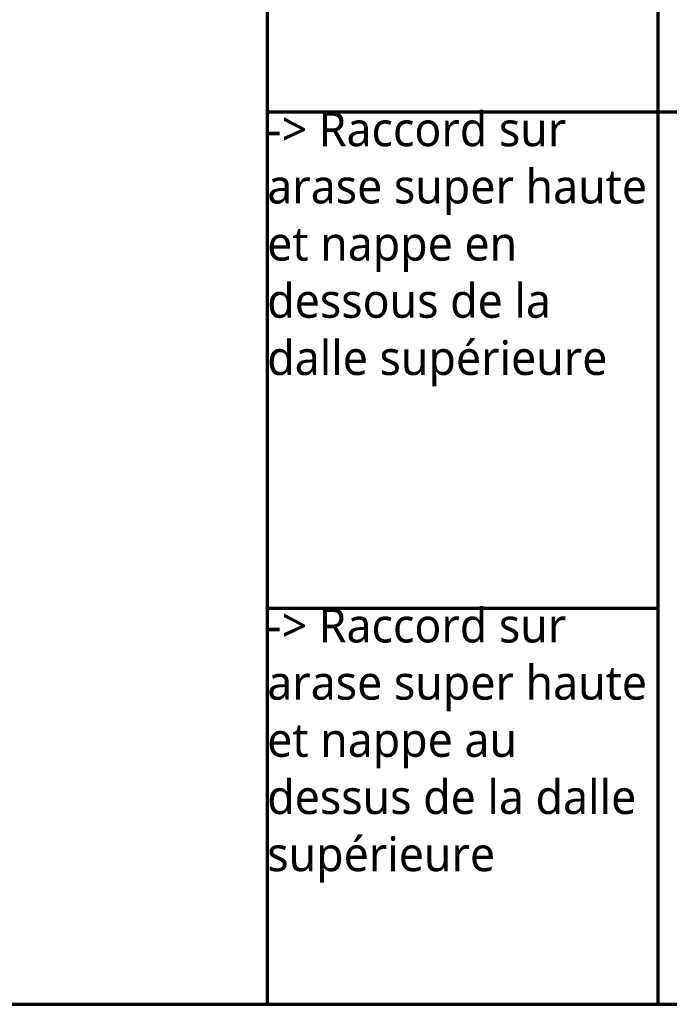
# Model space of a CAD drawing. Header units: millimetres. Extents: x -3314 to 21255525, y -15000 to 1735000.
# Tile 46 of 109: x 20589 to 22485, y 6947 to 9818. Entities that reach past the tile are written whole.
import ezdxf

# ---------------------------------------------------------------- set-up
doc = ezdxf.new("R2010")
doc.units = ezdxf.units.MM
doc.linetypes.add('CONTINU', pattern=[0])
doc.layers.add('Dessin_TEXTES', color=7, linetype='CONTINU')
doc.styles.add('Arial', font='segoeui.ttf')

msp = doc.modelspace()

# ---------------------------------------------------------------- linework, layer by layer
at = {"layer": 'Defpoints', "lineweight": 70}
for p, q in [((21311.8084, 12488.9435), (21311.8084, 6946.8992)), ((22451.4356, 12488.9435), (22451.4356, 6946.8992)), ((21311.8084, 9548.6569), (23973.133, 9548.6569)), ((21311.8084, 8101.7992), (22451.4356, 8101.7992)), ((18421.2504, 6946.8992), (23973.133, 6946.8992))]:
    msp.add_line(p, q, dxfattribs=at)

# ---------------------------------------------------------------- texts
at = {"layer": 'Dessin_TEXTES', "char_height": 100, "width": 1139.627209, "attachment_point": 1, "style": 'Arial'}
for s, insert in [('-> Raccord sur arase super haute et nappe en dessous de la dalle supérieure', (21311.8084, 9548.6569)), ('-> Raccord sur arase super haute et nappe au dessus de la dalle supérieure', (21311.8084, 8101.7992))]:
    msp.add_mtext(s, dxfattribs=dict(at, insert=insert))

doc.saveas('drawing.dxf')
